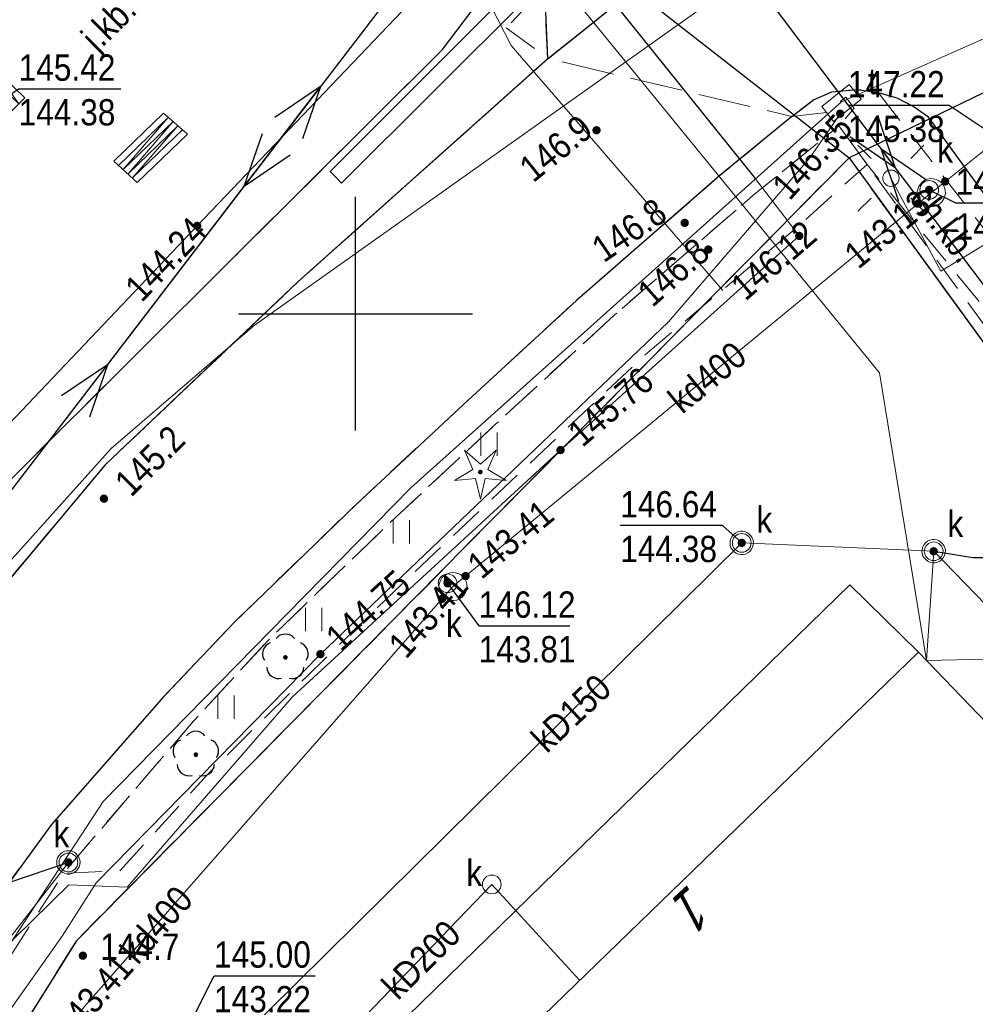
# Model space of a CAD drawing. Header units: metres. Extents: x 5548743 to 5556416, y 5707500 to 5714000.
# Tile 155 of 203: x 5554386 to 5554427, y 5710470 to 5710513. Entities that reach past the tile are written whole.
import ezdxf
from ezdxf.enums import TextEntityAlignment as Align

# ---------------------------------------------------------------- set-up
doc = ezdxf.new("R2010")
doc.units = ezdxf.units.M
doc.header["$MEASUREMENT"] = 0
for name, pattern in [('1.5_0.75', [2.25, 1.5, -0.75]), ('2.25_0.75', [3, 2.25, -0.75]), ('219-1000', [0]), ('suep_nn_1000', [0])]:
    doc.linetypes.add(name, pattern=pattern)
doc.layers.get('0').update_dxf_attribs({"color": 2, "linetype": 'CONTINUOUS', "lineweight": 5})
for name, color, linetype in [('218-kontur użytku gruntowego', 7, 'CONTINUOUS'), ('219-działka ewidencyjna', 7, 'CONTINUOUS'), ('238-Punkt adresowy budynku', 7, 'CONTINUOUS'), ('312-budynek ewidencyjny', 7, 'CONTINUOUS'), ('chodnik', 7, 'CONTINUOUS'), ('chodnik-Atr17', 7, 'CONTINUOUS'), ('drzewo iglaste', 7, 'CONTINUOUS'), ('drzewo liściaste', 7, 'CONTINUOUS'), ('inny obiekt trwale związany z budynkiem (powierzchnia)', 7, 'CONTINUOUS'), ('jezdnia', 7, 'CONTINUOUS'), ('jezdnia-Atr17', 7, 'CONTINUOUS'), ('komora podziemna', 7, 'CONTINUOUS'), ('krawężnik', 7, 'CONTINUOUS'), ('latarnia', 7, 'CONTINUOUS'), ('obudowa ochronna przewodu', 7, 'CONTINUOUS'), ('pikieta naturalna', 7, 'CONTINUOUS'), ('pikieta naturalna-Atr2', 7, 'CONTINUOUS'), ('przewód elektroenergetyczny niskiego napięcia', 7, 'CONTINUOUS'), ('przewód elektroenergetyczny podziemny', 7, 'CONTINUOUS'), ('przewód gazowy', 7, 'CONTINUOUS'), ('przewód kanalizacyjny', 7, 'CONTINUOUS'), ('przewód kanalizacyjny-Atr1', 7, 'CONTINUOUS'), ('przewód telekomunikacyjny podziemny', 7, 'CONTINUOUS'), ('przewód wodociągowy', 7, 'CONTINUOUS'), ('rzedna', 7, 'CONTINUOUS'), ('rzedna-Atr2', 7, 'CONTINUOUS'), ('rzedna-Atr3', 7, 'CONTINUOUS'), ('schody w ciągu komunikacyjnym', 7, 'CONTINUOUS'), ('studnia kanalizacyjna', 7, 'CONTINUOUS'), ('trawnik', 7, 'CONTINUOUS'), ('Wstawianie ramki sekcyjnej z opisem', 7, 'CONTINUOUS'), ('właz do komory lub kanału', 7, 'CONTINUOUS'), ('właz do komory lub kanału - okrągły', 7, 'CONTINUOUS'), ('właz do komory lub kanału - okrągły-Atr17', 7, 'CONTINUOUS'), ('właz do komory lub kanału-Atr17', 7, 'CONTINUOUS'), ('ściana oporowa (linia)', 7, 'CONTINUOUS')]:
    doc.layers.add(name, color=color, linetype=linetype)
doc.styles.get("Standard").update_dxf_attribs({"font": 'Working1250', "width": 0.75})
doc.linetypes.add('otdn_1000', pattern='A,7,0,[21,ksztalty.shx,S=0.7,R=0,X=0,Y=0]', length=7)

# ---------------------------------------------------------------- blocks, each defined once
blk = doc.blocks.new('US22')
at = {"color": 0, "linetype": 'Continuous', "lineweight": 0}
blk.add_circle((0, 0), 0.4, dxfattribs=at)
blk = doc.blocks.new('PW01')
at = {"linetype": 'Continuous', "lineweight": 13}
h = blk.add_hatch(color=0, dxfattribs=at)
edge = h.paths.add_edge_path()
edge.add_arc((0, 0), 0.18, 0, 360)
blk = doc.blocks.new('SUEP1')
at = {"color": 0, "linetype": 'Continuous'}
for p, q in [((7.5, 0), (5.25, 0.75)), ((22.5, 0), (20.25, 0.75)), ((0, 0), (7.5, 0)), ((7.5, 0), (5.25, -0.75)), ((7.5, 0), (22.5, 0)), ((22.5, 0), (20.25, -0.75))]:
    blk.add_line(p, q, dxfattribs=at)
blk = doc.blocks.new('TU04')
at = {"color": 0, "linetype": 'Continuous', "lineweight": 13}
for p, q in [((0, 0), (0, 1)), ((0.7, 0), (0.7, 1))]:
    blk.add_line(p, q, dxfattribs=at)
blk = doc.blocks.new('OP021')
at = {"linetype": 'Continuous', "lineweight": 13}
h = blk.add_hatch(color=0, dxfattribs=at)
edge = h.paths.add_edge_path()
edge.add_arc((0, 0), 0.1, 0, 360)
at = {"color": 0, "linetype": 'Continuous', "lineweight": -3}
for centre, start, end in [((0, 0.5), 38.316, 141.684), ((-0.476, 0.154), 110.388, 213.756), ((0.476, 0.154), 326.244, 69.612), ((-0.294, -0.404), 182.272, 285.64), ((0.294, -0.404), 254.36, 357.728), ((0.294, -0.404), 254.36, 357.728)]:
    blk.add_arc(centre, 0.5, start, end, dxfattribs=at)
blk = doc.blocks.new('OP011')
at = {"linetype": 'Continuous', "lineweight": 13}
h = blk.add_hatch(color=0, dxfattribs=at)
edge = h.paths.add_edge_path()
edge.add_arc((0, 0), 0.1, 0, 360)
at = {"color": 0, "linetype": 'Continuous', "lineweight": 13}
for p, q in [((-0.324, 0.105), (-0.679, 0.935)), ((-0.679, 0.935), (0, 0.341)), ((0, 0.341), (0.679, 0.935)), ((0.679, 0.935), (0.324, 0.105)), ((-1.099, -0.357), (-0.324, 0.105)), ((0.324, 0.105), (1.099, -0.357)), ((-0.2, -0.275), (-1.099, -0.357)), ((-0.2, -0.275), (0, -1.155)), ((0, -1.155), (0.2, -0.275)), ((1.099, -0.357), (0.2, -0.275))]:
    blk.add_line(p, q, dxfattribs=at)
blk = doc.blocks.new('SM01')
at = {"color": 0, "linetype": 'Continuous', "lineweight": 13}
for p, q in [((-0.848, 0.848), (-1.414, 1.414)), ((0.849, 0.848), (1.414, 1.414)), ((-0.848, -0.849), (-1.414, -1.414)), ((0.849, -0.849), (1.414, -1.414))]:
    blk.add_line(p, q, dxfattribs=at)
blk.add_circle((0, 0), 0.35, dxfattribs=at)
blk = doc.blocks.new('RAMKA1000K')
at = {"color": 0}
for p, q in [((0, 495), (0, 500)), ((0, 500), (5, 500)), ((795, 500), (800, 500)), ((800, 495), (800, 500)), ((0, 0), (0, 5)), ((800, 0), (800, 5)), ((0, 0), (5, 0)), ((795, 0), (800, 0))]:
    blk.add_line(p, q, dxfattribs=at)

msp = doc.modelspace()

# ---------------------------------------------------------------- linework, layer by layer
at = {"layer": '218-kontur użytku gruntowego', "color": 70, "linetype": '1.5_0.75', "lineweight": 18, "flags": 128}
for points in [[(5554408.21, 5710510.9), (5554407.95, 5710516.95)], [(5554407.95, 5710516.95), (5554408.21, 5710510.9)], [(5554397.54, 5710501.36), (5554408.21, 5710510.9)], [(5554408.21, 5710510.9), (5554397.54, 5710501.36)], [(5554421.11, 5710506.67), (5554401.49, 5710486.78)], [(5554401.49, 5710486.78), (5554421.11, 5710506.67)], [(5554441.48, 5710478.68), (5554421.11, 5710506.67)], [(5554421.11, 5710506.67), (5554441.48, 5710478.68)], [(5554389.3, 5710493.54), (5554397.54, 5710501.36)], [(5554397.54, 5710501.36), (5554389.3, 5710493.54)], [(5554381.69, 5710484.46), (5554389.3, 5710493.54)], [(5554389.3, 5710493.54), (5554381.69, 5710484.46)], [(5554401.49, 5710486.78), (5554388.06, 5710473.18)], [(5554388.06, 5710473.18), (5554401.49, 5710486.78)], [(5554388.06, 5710473.18), (5554386.01, 5710469.9)], [(5554386.01, 5710469.9), (5554388.06, 5710473.18)]]:
    msp.add_lwpolyline(points, dxfattribs=at)
at = {"layer": '219-działka ewidencyjna', "color": 94, "linetype": '219-1000', "lineweight": 30, "flags": 128}
for points in [[(5554407.95, 5710516.95), (5554408.21, 5710510.9)], [(5554407.95, 5710516.95), (5554421.11, 5710506.67)], [(5554436.97, 5710514.35), (5554421.11, 5710506.67)], [(5554408.21, 5710510.9), (5554397.54, 5710501.36)], [(5554421.11, 5710506.67), (5554401.49, 5710486.78)], [(5554421.11, 5710506.67), (5554441.48, 5710478.68)], [(5554397.54, 5710501.36), (5554389.3, 5710493.54)], [(5554389.3, 5710493.54), (5554381.69, 5710484.46)], [(5554401.49, 5710486.78), (5554388.06, 5710473.18)], [(5554388.06, 5710473.18), (5554386.01, 5710469.9)]]:
    msp.add_lwpolyline(points, dxfattribs=at)
at = {"layer": '312-budynek ewidencyjny', "color": 252, "linetype": 'Continuous', "lineweight": 35, "flags": 128}
for points in [[(5554404.37, 5710466.41), (5554424.08, 5710485.53)], [(5554424.08, 5710485.53), (5554441.35, 5710467.59)]]:
    msp.add_lwpolyline(points, dxfattribs=at)
at = {"layer": 'chodnik', "color": 252, "linetype": '1.5_0.75', "lineweight": 18, "flags": 128}
for points in [[(5554406.45, 5710512.23), (5554408.24, 5710510.92), (5554412.43, 5710514.29), (5554414.65, 5710515.66), (5554417.2, 5710517.18), (5554421.57, 5710519.67), (5554422.19, 5710520.04), (5554423.27, 5710523.12), (5554418.7, 5710520.56), (5554416.03, 5710519.11), (5554411.31, 5710516.24), (5554409.91, 5710515.28), (5554407.12, 5710512.93)], [(5554437.15, 5710490.55), (5554432.05, 5710496.98), (5554422.36, 5710509.47), (5554421.46, 5710509.6), (5554420.38, 5710509.5), (5554419.59, 5710509.15), (5554418.66, 5710508.44), (5554415.59, 5710505.91), (5554409.45, 5710500.57), (5554404.82, 5710496.31), (5554400.04, 5710491.86), (5554394.81, 5710486.8), (5554391.79, 5710483.61), (5554387, 5710478.15), (5554384.28, 5710474.43), (5554382.01, 5710470.84), (5554378.32, 5710464.72), (5554374.62, 5710458.51), (5554377.15, 5710457.63), (5554385.2, 5710472.46), (5554387.51, 5710476.07), (5554392.97, 5710482.46), (5554396.23, 5710486), (5554401.48, 5710491.07), (5554406.02, 5710495.3), (5554411.08, 5710499.95), (5554417, 5710505.06), (5554420.68, 5710508.04), (5554421.88, 5710506.39), (5554429.97, 5710496.48), (5554435.59, 5710489.39)]]:
    msp.add_lwpolyline(points, close=True, dxfattribs=at)
at = {"layer": 'inny obiekt trwale związany z budynkiem (powierzchnia)', "color": 252, "linetype": 'Continuous', "lineweight": 18, "flags": 128}
msp.add_lwpolyline([(5554424.08, 5710485.53), (5554421.14, 5710488.41), (5554399.38, 5710467.17), (5554417.21, 5710448.78), (5554419.49, 5710450.98), (5554404.37, 5710466.41)], close=True, dxfattribs=at)
at = {"layer": 'jezdnia', "color": 252, "linetype": '2.25_0.75', "lineweight": 18, "flags": 128}
for points in [[(5554412.43, 5710514.29), (5554408.24, 5710510.92), (5554418.66, 5710508.44), (5554419.59, 5710509.15), (5554420.38, 5710509.5), (5554421.46, 5710509.6), (5554422.36, 5710509.47), (5554423.16, 5710509.24), (5554423.89, 5710508.85), (5554424.46, 5710508.45), (5554428.69, 5710502.64), (5554439.05, 5710488.34), (5554439.27, 5710487.75), (5554439.32, 5710487.1), (5554439.14, 5710486.55), (5554438.1, 5710485.76), (5554437.65, 5710485.71), (5554436.85, 5710485.85), (5554441.68, 5710479.01), (5554444.19, 5710480.86), (5554442.45, 5710483.36), (5554443.47, 5710484.11), (5554467.28, 5710501.44), (5554488.48, 5710516.77), (5554505.22, 5710528.95), (5554521.64, 5710540.81), (5554534.16, 5710549.88), (5554542.28, 5710555.84), (5554542.73, 5710556.08), (5554548.69, 5710558.31), (5554550.14, 5710558.79), (5554550.8, 5710559.03), (5554551.51, 5710559.12), (5554552.37, 5710559.08), (5554553.78, 5710558.9), (5554554.78, 5710558.61), (5554555.64, 5710558.2), (5554556.75, 5710557.41), (5554557.27, 5710556.62), (5554557.72, 5710555.64), (5554562.19, 5710557.43), (5554562.14, 5710560.52), (5554558, 5710570.33), (5554557.22, 5710570.54), (5554556.66, 5710571.02), (5554556.14, 5710571.5), (5554555.73, 5710572.18), (5554551.34, 5710570.77), (5554551.5, 5710569.95), (5554551.48, 5710569.22), (5554551.26, 5710568.27), (5554550.9, 5710567.4), (5554550.49, 5710566.63), (5554550, 5710565.93), (5554549.32, 5710565.24), (5554547.89, 5710564.5), (5554545.11, 5710563.32), (5554541.28, 5710561.94), (5554534.34, 5710559.41), (5554531.12, 5710560.98), (5554521.77, 5710557.63), (5554514.14, 5710555.67), (5554512.15, 5710552.94), (5554509.31, 5710551.99), (5554508.96, 5710551.99), (5554508.15, 5710552.25), (5554507.64, 5710552.54), (5554506.95, 5710553.08), (5554506.33, 5710553.74), (5554505.62, 5710554.6), (5554504.27, 5710557.08), (5554503.76, 5710559.81), (5554500.07, 5710560.85), (5554495.64, 5710558.86), (5554496.41, 5710557.66), (5554496.92, 5710556.29), (5554497.23, 5710555.1), (5554497.4, 5710553.9), (5554497.47, 5710552.1), (5554497.29, 5710550.89), (5554497.03, 5710549.78), (5554496.59, 5710548.91), (5554496.04, 5710547.96), (5554495.73, 5710547.56), (5554494.8, 5710547.25), (5554491.67, 5710548.63), (5554486.93, 5710547.1), (5554485.39, 5710546.56), (5554480.26, 5710544.86), (5554478.27, 5710541.32), (5554476.06, 5710540.6), (5554472.16, 5710539.33), (5554470.22, 5710538.71), (5554468.48, 5710538.32), (5554467.02, 5710538.21), (5554465.68, 5710538.2), (5554464.68, 5710538.33), (5554463.62, 5710538.55), (5554462.32, 5710538.98), (5554460.78, 5710539.89), (5554459.64, 5710540.79), (5554459.04, 5710541.45), (5554456.35, 5710545.55), (5554450.55, 5710542.97), (5554450.88, 5710541.78), (5554451.08, 5710540.23), (5554451.01, 5710538.73), (5554450.66, 5710537.42), (5554450.07, 5710535.93), (5554449.39, 5710534.73), (5554448.6, 5710533.68), (5554447.4, 5710532.83), (5554442.88, 5710530.78), (5554440.1, 5710529.43), (5554437.5, 5710528.21), (5554433.01, 5710525.89), (5554428.59, 5710523.58), (5554424.16, 5710521.11), (5554422.19, 5710520.04), (5554421.57, 5710519.67), (5554417.2, 5710517.18), (5554414.65, 5710515.66)], [(5554349.2, 5710506.12), (5554347.79, 5710504.73), (5554345.62, 5710502.56), (5554346.13, 5710502.05), (5554355.97, 5710492.22), (5554356.42, 5710491.77), (5554357.25, 5710490.94), (5554357.4, 5710490.79), (5554370.91, 5710477.32), (5554371.36, 5710476.91), (5554371.82, 5710476.4), (5554372.76, 5710474.83), (5554373.11, 5710473.91), (5554373.2, 5710473.08), (5554373.16, 5710472.16), (5554372.84, 5710471.07), (5554380.83, 5710483.08), (5554379.04, 5710481.37), (5554377.53, 5710480.89), (5554376.56, 5710481.41), (5554376.24, 5710482.57), (5554376.67, 5710483.77), (5554377.63, 5710485.24), (5554385.64, 5710493.3), (5554395.08, 5710502.7), (5554403.72, 5710511.31), (5554405.02, 5710513.02), (5554405.93, 5710515.08), (5554406.37, 5710517.06), (5554406.48, 5710518.65), (5554406.24, 5710520.89), (5554405.58, 5710522.95), (5554404.65, 5710524.61), (5554403.44, 5710526.16), (5554392.39, 5710538.04), (5554372.75, 5710518.44), (5554376.17, 5710514.97), (5554392.24, 5710522.41), (5554393.4, 5710523.56), (5554394.6, 5710524.09), (5554396.56, 5710524.32), (5554398.18, 5710523.91), (5554399.68, 5710522.85), (5554400.57, 5710521.71), (5554401.15, 5710519.68), (5554400.75, 5710517.28), (5554399.29, 5710515.34), (5554392.24, 5710522.41), (5554376.17, 5710514.97), (5554372.41, 5710511.24), (5554366.42, 5710496.69), (5554373.52, 5710489.64), (5554373.15, 5710489.18), (5554371.8, 5710488.35), (5554370.28, 5710488.03), (5554368.28, 5710488.18), (5554366.06, 5710489.38), (5554365.07, 5710490.8), (5554364.6, 5710492.63), (5554364.77, 5710494.14), (5554365.27, 5710495.3), (5554365.72, 5710495.96), (5554366.42, 5710496.69), (5554372.41, 5710511.24), (5554368.95, 5710514.67), (5554354.7, 5710500.51), (5554353.45, 5710501.86)]]:
    msp.add_lwpolyline(points, close=True, dxfattribs=at)
at = {"layer": 'komora podziemna', "color": 34, "linetype": 'Continuous', "lineweight": 18, "flags": 128}
for points in [[(5554424.21, 5710504.75), (5554424.13, 5710504.85), (5554424.07, 5710504.96), (5554424.04, 5710505.08), (5554424.03, 5710505.2), (5554424.05, 5710505.33), (5554424.09, 5710505.44), (5554424.16, 5710505.55), (5554424.25, 5710505.64), (5554424.35, 5710505.71), (5554424.47, 5710505.76), (5554424.59, 5710505.78), (5554424.72, 5710505.77), (5554424.84, 5710505.74), (5554424.95, 5710505.69), (5554425.05, 5710505.61), (5554425.13, 5710505.51), (5554425.19, 5710505.4), (5554425.22, 5710505.28), (5554425.23, 5710505.16), (5554425.21, 5710505.03), (5554425.17, 5710504.92), (5554425.1, 5710504.81), (5554425.01, 5710504.72), (5554424.91, 5710504.65), (5554424.79, 5710504.6), (5554424.67, 5710504.58), (5554424.54, 5710504.59), (5554424.42, 5710504.62), (5554424.31, 5710504.67)], [(5554403.75, 5710487.9), (5554403.67, 5710488), (5554403.61, 5710488.11), (5554403.58, 5710488.23), (5554403.57, 5710488.35), (5554403.59, 5710488.48), (5554403.63, 5710488.59), (5554403.7, 5710488.7), (5554403.79, 5710488.79), (5554403.89, 5710488.86), (5554404.01, 5710488.91), (5554404.13, 5710488.93), (5554404.26, 5710488.92), (5554404.38, 5710488.89), (5554404.49, 5710488.84), (5554404.59, 5710488.76), (5554404.67, 5710488.66), (5554404.73, 5710488.55), (5554404.76, 5710488.43), (5554404.77, 5710488.31), (5554404.75, 5710488.18), (5554404.71, 5710488.07), (5554404.64, 5710487.96), (5554404.55, 5710487.87), (5554404.45, 5710487.8), (5554404.33, 5710487.75), (5554404.21, 5710487.73), (5554404.08, 5710487.74), (5554403.96, 5710487.77), (5554403.85, 5710487.82)]]:
    msp.add_lwpolyline(points, close=True, dxfattribs=at)
at = {"layer": 'krawężnik', "color": 252, "linetype": 'Continuous', "lineweight": 25, "flags": 128}
for points in [[(5554408.24, 5710510.92), (5554412.43, 5710514.29), (5554414.65, 5710515.66), (5554417.2, 5710517.18), (5554421.57, 5710519.67), (5554422.19, 5710520.04), (5554424.16, 5710521.11), (5554428.59, 5710523.58), (5554433.01, 5710525.89), (5554437.5, 5710528.21), (5554440.1, 5710529.43), (5554442.88, 5710530.78), (5554447.4, 5710532.83), (5554448.6, 5710533.68), (5554449.39, 5710534.73), (5554450.07, 5710535.93), (5554450.66, 5710537.42), (5554451.01, 5710538.73), (5554451.08, 5710540.23), (5554450.88, 5710541.78), (5554450.55, 5710542.97)], [(5554408.24, 5710510.92), (5554397.54, 5710501.36), (5554389.3, 5710493.54), (5554381.69, 5710484.46), (5554380.83, 5710483.08), (5554379.04, 5710481.37), (5554377.53, 5710480.89), (5554376.56, 5710481.41), (5554376.24, 5710482.57), (5554376.67, 5710483.77), (5554377.63, 5710485.24), (5554385.64, 5710493.3), (5554395.08, 5710502.7), (5554403.72, 5710511.31), (5554405.02, 5710513.02), (5554405.93, 5710515.08), (5554406.37, 5710517.06), (5554406.48, 5710518.65), (5554406.24, 5710520.89), (5554405.58, 5710522.95), (5554404.65, 5710524.61), (5554403.44, 5710526.16), (5554392.39, 5710538.04)], [(5554418.66, 5710508.44), (5554419.59, 5710509.15), (5554420.38, 5710509.5), (5554421.46, 5710509.6), (5554422.36, 5710509.47), (5554423.16, 5710509.24), (5554423.89, 5710508.85), (5554424.46, 5710508.45), (5554428.69, 5710502.64), (5554439.05, 5710488.34), (5554439.27, 5710487.75), (5554439.32, 5710487.1), (5554439.14, 5710486.55), (5554438.1, 5710485.76), (5554437.65, 5710485.71), (5554436.85, 5710485.85)], [(5554418.66, 5710508.44), (5554415.59, 5710505.91), (5554409.45, 5710500.57), (5554404.82, 5710496.31), (5554400.04, 5710491.86), (5554394.81, 5710486.8), (5554391.79, 5710483.61), (5554387, 5710478.15), (5554384.28, 5710474.43), (5554382.01, 5710470.84), (5554378.32, 5710464.72), (5554374.62, 5710458.51)]]:
    msp.add_lwpolyline(points, dxfattribs=at)
at = {"layer": 'obudowa ochronna przewodu', "color": 252, "linetype": 'Continuous', "lineweight": 25, "flags": 128}
msp.add_lwpolyline([(5554410.59, 5710513.89), (5554417.1, 5710505.78)], dxfattribs=at)
at = {"layer": 'przewód elektroenergetyczny niskiego napięcia', "color": 1, "linetype": 'suep_nn_1000', "lineweight": 18, "flags": 128}
for points in [[(5554436.01, 5710489.1), (5554409.56, 5710524.2)], [(5554384.83, 5710491.86), (5554408.92, 5710523.33)]]:
    msp.add_lwpolyline(points, dxfattribs=at)
at = {"layer": 'przewód elektroenergetyczny podziemny', "color": 1, "linetype": 'Continuous', "lineweight": 18, "flags": 128}
for points in [[(5554398.57, 5710534.4), (5554397.55, 5710533.28), (5554406.98, 5710522.49), (5554407.51, 5710521.08), (5554405.81, 5710513.14), (5554406.66, 5710511.48), (5554415.71, 5710501)], [(5554422.9, 5710505.8), (5554425.03, 5710501.82), (5554431.72, 5710505.88), (5554433.28, 5710503.64)]]:
    msp.add_lwpolyline(points, dxfattribs=at)
at = {"layer": 'przewód gazowy', "color": 40, "linetype": 'Continuous', "lineweight": 18, "flags": 128}
msp.add_lwpolyline([(5554410.59, 5710513.89), (5554417.1, 5710505.78), (5554418.98, 5710503.33), (5554408.77, 5710494.17), (5554397.3, 5710483.62), (5554390.23, 5710475.47), (5554387.74, 5710475.57), (5554382.25, 5710470.19), (5554381.89, 5710469.59), (5554379.76, 5710465.92), (5554374.92, 5710457.91), (5554375.1, 5710454.78), (5554369.7, 5710445.06), (5554365.71, 5710436.89), (5554359.24, 5710421.81), (5554357.52, 5710417.78), (5554355.4, 5710417.18), (5554346.37, 5710395.91), (5554343.35, 5710389.41), (5554328.97, 5710355.13), (5554316.62, 5710325.78), (5554312.25, 5710315.41), (5554305.98, 5710301.09)], dxfattribs=at)
msp.add_lwpolyline([(5554410.59, 5710513.89), (5554417.1, 5710505.78), (5554418.98, 5710503.33), (5554408.77, 5710494.17), (5554397.3, 5710483.62), (5554390.23, 5710475.47), (5554387.74, 5710475.57), (5554382.25, 5710470.19), (5554381.89, 5710469.59), (5554379.76, 5710465.92), (5554374.92, 5710457.91), (5554375.1, 5710454.78), (5554369.7, 5710445.06), (5554365.71, 5710436.89), (5554359.24, 5710421.81), (5554357.52, 5710417.78), (5554355.4, 5710417.18), (5554346.37, 5710395.91), (5554343.35, 5710389.41), (5554328.97, 5710355.13), (5554316.62, 5710325.78), (5554312.25, 5710315.41), (5554305.98, 5710301.09)], dxfattribs=at)
at = {"layer": 'przewód kanalizacyjny', "color": 34, "linetype": 'Continuous', "lineweight": 18, "flags": 128}
for points in [[(5554379.66, 5710459.07), (5554386.69, 5710468.4), (5554404.17, 5710488.33), (5554424.63, 5710505.18), (5554427.48, 5710507.46)], [(5554424.73, 5710489.84), (5554416.52, 5710490.2), (5554392.43, 5710466.37), (5554390.6, 5710460.46), (5554392.85, 5710461.26), (5554392.44, 5710459.45), (5554379.66, 5710459.07)], [(5554424.73, 5710489.84), (5554424.43, 5710485.17)], [(5554424.73, 5710489.84), (5554442.08, 5710471.95), (5554441.35, 5710467.59)], [(5554374.9, 5710460.04), (5554387.72, 5710476.53)], [(5554409.59, 5710471.48), (5554405.83, 5710475.59), (5554397.19, 5710466.6)]]:
    msp.add_lwpolyline(points, dxfattribs=at)
at = {"layer": 'przewód telekomunikacyjny podziemny', "color": 30, "linetype": 'Continuous', "lineweight": 18, "flags": 128}
for points in [[(5554374.01, 5710454.75), (5554369.95, 5710464.56), (5554368.86, 5710465.36), (5554380.31, 5710483.95), (5554389.55, 5710494.24), (5554395.67, 5710499.5), (5554427.9, 5710522.38), (5554455.78, 5710532.81), (5554483.92, 5710541.5), (5554524.38, 5710553.96), (5554539.21, 5710559.79), (5554555.97, 5710566.98), (5554585.2, 5710580.72), (5554598.19, 5710584.52), (5554607.28, 5710586.33), (5554615.01, 5710584.66), (5554643.84, 5710573.06)], [(5554374.01, 5710454.75), (5554382.04, 5710468.19), (5554389.21, 5710479.14), (5554397.08, 5710487.16), (5554402.37, 5710492.55), (5554420.79, 5710509.07), (5554435.86, 5710515.77)], [(5554384.65, 5710414.72), (5554386.49, 5710426.41), (5554368.03, 5710440.38), (5554378.54, 5710458.17), (5554378.33, 5710460.48), (5554387.46, 5710473.38), (5554388.91, 5710475.65), (5554398.5, 5710485.44), (5554413.39, 5710499.66), (5554419.43, 5710506.67), (5554420.73, 5710508.56)]]:
    msp.add_lwpolyline(points, dxfattribs=at)
at = {"layer": 'przewód wodociągowy', "color": 5, "linetype": 'Continuous', "lineweight": 18, "flags": 128}
for points in [[(5554415.76, 5710525.14), (5554414.2, 5710524.11), (5554410.14, 5710521.49), (5554393.23, 5710503.76), (5554370.94, 5710480.31)], [(5554407.8, 5710515.4), (5554422.42, 5710497.47), (5554424.43, 5710485.17)], [(5554453.7, 5710469.52), (5554449.63, 5710470.11), (5554440.67, 5710481.89), (5554434.75, 5710485.4), (5554424.43, 5710485.17)]]:
    msp.add_lwpolyline(points, dxfattribs=at)
at = {"layer": 'rzedna-Atr2', "color": 252, "flags": 128}
for points in [[(5554382.48, 5710507.42), (5554385.59, 5710509.62), (5554389.968, 5710509.62)], [(5554427.32, 5710507.63), (5554425.39, 5710508.91), (5554421.059, 5710508.91)], [(5554424.54, 5710505.3), (5554425.67, 5710504.74), (5554430.008, 5710504.74)], [(5554416.52, 5710490.2), (5554415.7, 5710490.94), (5554411.322, 5710490.94)], [(5554424.73, 5710489.84), (5554426.4, 5710489.58), (5554430.778, 5710489.58)], [(5554403.94, 5710488.47), (5554405.27, 5710486.65), (5554409.162, 5710486.65)], [(5554387.72, 5710476.53), (5554385.16, 5710475.65), (5554380.829, 5710475.65)], [(5554392.57, 5710468.93), (5554393.95, 5710471.68), (5554398.281, 5710471.68)]]:
    msp.add_lwpolyline(points, dxfattribs=at)
at = {"layer": 'schody w ciągu komunikacyjnym', "color": 252, "linetype": 'Continuous', "lineweight": 18, "flags": 128}
for points in [[(5554383.09, 5710509.32), (5554384.52, 5710507.92), (5554383.35, 5710509.58), (5554384.79, 5710508.19), (5554383.62, 5710509.84), (5554385.06, 5710508.46), (5554383.88, 5710510.1), (5554385.32, 5710508.71), (5554384.14, 5710510.36), (5554385.6, 5710508.98), (5554384.41, 5710510.62), (5554385.86, 5710509.24), (5554385.86, 5710509.24), (5554384.26, 5710507.66), (5554384.26, 5710507.66), (5554382.82, 5710509.05), (5554382.82, 5710509.05), (5554384.41, 5710510.62)], [(5554389.87, 5710506.34), (5554391.99, 5710508.4), (5554390.06, 5710506.17), (5554392.2, 5710508.23), (5554390.27, 5710505.98), (5554392.4, 5710508.04), (5554390.46, 5710505.81), (5554392.6, 5710507.87), (5554392.81, 5710507.69), (5554390.66, 5710505.62), (5554390.66, 5710505.62), (5554389.67, 5710506.53), (5554389.67, 5710506.53), (5554391.79, 5710508.58), (5554391.79, 5710508.58), (5554392.81, 5710507.69)]]:
    msp.add_lwpolyline(points, dxfattribs=at)
at = {"layer": 'studnia kanalizacyjna', "color": 34, "linetype": 'Continuous', "lineweight": 18, "flags": 128}
for points in [[(5554416.02, 5710490.19), (5554416.03, 5710490.29), (5554416.05, 5710490.39), (5554416.11, 5710490.48), (5554416.18, 5710490.56), (5554416.26, 5710490.62), (5554416.36, 5710490.67), (5554416.46, 5710490.7), (5554416.56, 5710490.7), (5554416.66, 5710490.68), (5554416.76, 5710490.63), (5554416.84, 5710490.57), (5554416.91, 5710490.5), (5554416.97, 5710490.41), (5554417.01, 5710490.31), (5554417.02, 5710490.21), (5554417.01, 5710490.11), (5554416.98, 5710490.01), (5554416.92, 5710489.92), (5554416.86, 5710489.83), (5554416.78, 5710489.77), (5554416.68, 5710489.72), (5554416.58, 5710489.7), (5554416.48, 5710489.7), (5554416.38, 5710489.71), (5554416.28, 5710489.76), (5554416.2, 5710489.82), (5554416.12, 5710489.9), (5554416.06, 5710489.99), (5554416.03, 5710490.09)], [(5554425.23, 5710489.86), (5554425.22, 5710489.76), (5554425.19, 5710489.66), (5554425.14, 5710489.56), (5554425.07, 5710489.48), (5554424.99, 5710489.42), (5554424.89, 5710489.37), (5554424.79, 5710489.35), (5554424.69, 5710489.34), (5554424.59, 5710489.36), (5554424.49, 5710489.41), (5554424.41, 5710489.47), (5554424.34, 5710489.55), (5554424.27, 5710489.63), (5554424.24, 5710489.73), (5554424.23, 5710489.83), (5554424.24, 5710489.93), (5554424.26, 5710490.03), (5554424.32, 5710490.13), (5554424.39, 5710490.21), (5554424.47, 5710490.27), (5554424.57, 5710490.32), (5554424.67, 5710490.34), (5554424.77, 5710490.35), (5554424.87, 5710490.33), (5554424.97, 5710490.28), (5554425.05, 5710490.22), (5554425.12, 5710490.14), (5554425.18, 5710490.06), (5554425.22, 5710489.96)], [(5554387.86, 5710477.02), (5554387.96, 5710476.97), (5554388.04, 5710476.91), (5554388.11, 5710476.83), (5554388.17, 5710476.74), (5554388.21, 5710476.64), (5554388.22, 5710476.54), (5554388.21, 5710476.44), (5554388.18, 5710476.34), (5554388.13, 5710476.25), (5554388.06, 5710476.17), (5554387.98, 5710476.11), (5554387.88, 5710476.06), (5554387.78, 5710476.03), (5554387.68, 5710476.03), (5554387.58, 5710476.05), (5554387.48, 5710476.1), (5554387.4, 5710476.16), (5554387.33, 5710476.23), (5554387.26, 5710476.32), (5554387.23, 5710476.42), (5554387.22, 5710476.52), (5554387.23, 5710476.62), (5554387.25, 5710476.72), (5554387.31, 5710476.81), (5554387.38, 5710476.9), (5554387.46, 5710476.96), (5554387.56, 5710477.01), (5554387.66, 5710477.03), (5554387.76, 5710477.03)]]:
    msp.add_lwpolyline(points, close=True, dxfattribs=at)
at = {"layer": 'trawnik', "color": 252, "linetype": '1.5_0.75', "lineweight": 18, "flags": 128}
for points in [[(5554418.66, 5710508.44), (5554420.17, 5710508.62), (5554420.97, 5710509.27), (5554421.33, 5710508.79), (5554420.68, 5710508.04), (5554421.88, 5710506.39), (5554436.85, 5710485.85), (5554437.65, 5710485.71), (5554438.1, 5710485.76), (5554439.14, 5710486.55), (5554439.32, 5710487.1), (5554439.27, 5710487.75), (5554439.05, 5710488.34), (5554428.69, 5710502.64), (5554424.46, 5710508.45), (5554423.89, 5710508.85), (5554423.16, 5710509.24), (5554422.36, 5710509.47), (5554421.46, 5710509.6), (5554420.38, 5710509.5), (5554419.59, 5710509.15)], [(5554411.08, 5710499.95), (5554406.02, 5710495.3), (5554401.48, 5710491.07), (5554396.23, 5710486), (5554392.97, 5710482.46), (5554387.51, 5710476.07), (5554389.92, 5710476.17), (5554393.68, 5710480.3), (5554397.9, 5710484.47), (5554402.15, 5710488.6), (5554412.5, 5710498.35), (5554418.61, 5710503.46), (5554421.88, 5710506.39), (5554420.68, 5710508.04), (5554417, 5710505.06)]]:
    msp.add_lwpolyline(points, close=True, dxfattribs=at)
at = {"layer": 'właz do komory lub kanału', "color": 252, "linetype": 'Continuous', "lineweight": 18, "flags": 128}
msp.add_lwpolyline([(5554419.94, 5710508.86), (5554421.12, 5710509.81), (5554421.63, 5710509.18), (5554420.45, 5710508.23)], close=True, dxfattribs=at)
at = {"layer": 'ściana oporowa (linia)', "color": 252, "linetype": 'otdn_1000'}
msp.add_line((5554406.684, 5710513.859), (5554398.913, 5710506.087), dxfattribs=at)
at = {"layer": 'ściana oporowa (linia)', "color": 252}
msp.add_line((5554407.336, 5710513.521), (5554399.407, 5710505.593), dxfattribs=at)
at = {"layer": 'ściana oporowa (linia)', "color": 252, "linetype": 'Continuous'}
for p, q in [((5554399.16, 5710505.84), (5554398.913, 5710506.087)), ((5554399.407, 5710505.593), (5554399.16, 5710505.84))]:
    msp.add_line(p, q, dxfattribs=at)

# ---------------------------------------------------------------- block references
at = {"layer": 'drzewo iglaste', "color": 94, "linetype": 'Continuous', "lineweight": 18}
msp.add_blockref('OP011', (5554405.34, 5710493.23), dxfattribs=at)
at = {"layer": 'drzewo liściaste', "color": 3, "linetype": 'Continuous', "lineweight": 18}
for p in [(5554397, 5710485.3), (5554393.17, 5710481.14)]:
    msp.add_blockref('OP021', p, dxfattribs=at)
at = {"layer": 'latarnia', "color": 252, "linetype": 'Continuous', "lineweight": 18}
msp.add_blockref('SM01', (5554422.9, 5710505.8), dxfattribs=at)
at = {"layer": 'pikieta naturalna', "color": 252, "linetype": 'Continuous', "lineweight": 13}
for p in [(5554410.31, 5710507.85), (5554414.08, 5710503.89), (5554415.09, 5710502.75), (5554389.24, 5710492.09), (5554388.34, 5710472.54)]:
    msp.add_blockref('PW01', p, dxfattribs=at)
at = {"layer": 'przewód elektroenergetyczny niskiego napięcia', "color": 1, "linetype": 'Continuous', "lineweight": 18}
for p, rotation in [((5554409.56, 5710524.2), 307), ((5554408.92, 5710523.33), 232.566), ((5554384.83, 5710491.86), 52.566), ((5554436.01, 5710489.1), 127)]:
    msp.add_blockref('SUEP1', p, dxfattribs=dict(at, rotation=rotation))
at = {"layer": 'rzedna', "color": 30, "linetype": 'Continuous', "lineweight": 18}
for p in [(5554420.73, 5710508.56), (5554398.5, 5710485.44)]:
    msp.add_blockref('PW01', p, dxfattribs=at)
at = {"layer": 'rzedna', "color": 252, "linetype": 'Continuous', "lineweight": 18}
for p in [(5554425.22, 5710505.66), (5554424.54, 5710505.3), (5554424.08, 5710504.72), (5554404.71, 5710488.78), (5554403.94, 5710488.47), (5554403.7, 5710487.8)]:
    msp.add_blockref('PW01', p, dxfattribs=at)
at = {"layer": 'rzedna', "color": 5, "linetype": 'Continuous', "lineweight": 18}
msp.add_blockref('PW01', (5554393.23, 5710503.76), dxfattribs=at)
at = {"layer": 'rzedna', "color": 40, "linetype": 'Continuous', "lineweight": 18}
for p in [(5554418.98, 5710503.33), (5554418.98, 5710503.33), (5554408.77, 5710494.17), (5554408.77, 5710494.17)]:
    msp.add_blockref('PW01', p, dxfattribs=at)
at = {"layer": 'rzedna', "color": 34, "linetype": 'Continuous', "lineweight": 18}
for p in [(5554416.52, 5710490.2), (5554424.73, 5710489.84), (5554387.72, 5710476.53)]:
    msp.add_blockref('PW01', p, dxfattribs=at)
at = {"layer": 'trawnik', "color": 252, "linetype": 'Continuous', "lineweight": 18}
for p in [(5554405.359, 5710493.919), (5554401.609, 5710490.169), (5554397.859, 5710486.419), (5554394.109, 5710482.669)]:
    msp.add_blockref('TU04', p, dxfattribs=at)
at = {"layer": 'Wstawianie ramki sekcyjnej z opisem', "color": 8, "linetype": 'Continuous', "lineweight": 5}
for p in [(5553600, 5710500), (5553600, 5710500), (5553600, 5710500), (5553600, 5710500), (5554400, 5710500), (5554400, 5710500), (5554400, 5710500), (5554400, 5710500), (5553600, 5710000), (5553600, 5710000), (5553600, 5710000), (5553600, 5710000), (5554400, 5710000), (5554400, 5710000), (5554400, 5710000), (5554400, 5710000)]:
    msp.add_blockref('RAMKA1000K', p, dxfattribs=at)
at = {"layer": 'właz do komory lub kanału - okrągły', "color": 252, "linetype": 'Continuous', "lineweight": 18}
for p in [(5554424.54, 5710505.3), (5554416.52, 5710490.2), (5554424.73, 5710489.84), (5554403.94, 5710488.47), (5554387.72, 5710476.53), (5554405.83, 5710475.59)]:
    msp.add_blockref('US22', p, dxfattribs=at)

# ---------------------------------------------------------------- texts
at = {"layer": '238-Punkt adresowy budynku', "color": 252, "linetype": 'Continuous', "lineweight": 18, "oblique": 15, "width": 0.79}
msp.add_text('1', height=1.8, rotation=222.812, dxfattribs=at).set_placement((5554413.89, 5710475.29), align=Align.CENTER)
at = {"layer": 'chodnik-Atr17', "color": 252, "width": 0.9}
msp.add_text('ch.kb.', height=1.125, rotation=307.38, dxfattribs=at).set_placement((5554423.64, 5710504.94))
at = {"layer": 'jezdnia-Atr17', "color": 252, "width": 0.9}
msp.add_text('j.kb.', height=1.125, rotation=44.771, dxfattribs=at).set_placement((5554389.44, 5710512.43), align=Align.MIDDLE_CENTER)
at = {"layer": 'pikieta naturalna-Atr2', "color": 252, "width": 0.9}
for s, rotation, p in [('146.9', 38.829, (5554407.6, 5710505.58)), ('146.8', 34.359, (5554410.62, 5710502.16)), ('146.8', 41.496, (5554412.7, 5710500.24)), ('145.2', 45, (5554390.4, 5710492.12))]:
    msp.add_text(s, height=1.125, rotation=rotation, dxfattribs=at).set_placement(p)
msp.add_text('144.7', height=1.125, dxfattribs=at).set_placement((5554389.08, 5710472.36))
at = {"layer": 'przewód kanalizacyjny-Atr1', "color": 34, "width": 0.9}
for s, rotation, p in [('kd400', 39.473, (5554413.62, 5710496.11)), ('kD150', 43.385, (5554407.8, 5710481.57)), ('kd400', 48.747, (5554390.27, 5710472.48)), ('kD200', 44.837, (5554401.42, 5710470.99))]:
    msp.add_text(s, height=1.125, rotation=rotation, dxfattribs=at).set_placement(p, align=Align.MIDDLE_LEFT)
at = {"layer": 'rzedna-Atr2', "color": 34, "width": 0.9}
for s, p in [('145.42', (5554385.59, 5710509.631)), ('146.64', (5554411.322, 5710490.951))]:
    msp.add_text(s, height=1.125, dxfattribs=at).set_placement(p, align=Align.BOTTOM_LEFT)
at = {"layer": 'rzedna-Atr2', "color": 252, "width": 0.9}
for s, p in [('147.22', (5554421.059, 5710508.921)), ('147.27', (5554425.67, 5710504.751)), ('146.12', (5554405.27, 5710486.661)), ('145.00', (5554393.95, 5710471.691))]:
    msp.add_text(s, height=1.125, dxfattribs=at).set_placement(p, align=Align.BOTTOM_LEFT)
at = {"layer": 'rzedna-Atr2', "color": 30, "width": 0.9}
for s, rotation, p in [('146.35', 47.934, (5554418.15, 5710505.18)), ('144.75', 42.362, (5554399, 5710485.92))]:
    msp.add_text(s, height=1.125, rotation=rotation, dxfattribs=at).set_placement(p, align=Align.MIDDLE_LEFT)
at = {"layer": 'rzedna-Atr2', "color": 252, "width": 0.9}
for s, rotation, p in [('143.13', 39.473, (5554421.15, 5710502.31)), ('143.41', 39.473, (5554405.03, 5710489.04)), ('143.41', 48.747, (5554401.74, 5710485.56)), ('143.41', 48.747, (5554387.42, 5710469.23))]:
    msp.add_text(s, height=1.125, rotation=rotation, dxfattribs=at).set_placement(p, align=Align.MIDDLE_LEFT)
at = {"layer": 'rzedna-Atr2', "color": 5, "width": 0.9}
msp.add_text('144.24', height=1.125, rotation=46.455, dxfattribs=at).set_placement((5554391.88, 5710502.34), align=Align.MIDDLE_CENTER)
at = {"layer": 'rzedna-Atr2', "color": 40, "width": 0.9}
for s, p in [('146.12', (5554416.31, 5710500.94)), ('145.76', (5554409.34, 5710494.68))]:
    msp.add_text(s, height=1.125, rotation=40.592, dxfattribs=at).set_placement(p, align=Align.MIDDLE_LEFT)
at = {"layer": 'rzedna-Atr3', "color": 34, "width": 0.9}
for p in [(5554385.59, 5710507.719), (5554411.322, 5710489.039)]:
    msp.add_text('144.38', height=1.125, dxfattribs=at).set_placement(p, align=Align.BOTTOM_LEFT)
at = {"layer": 'rzedna-Atr3', "color": 252, "width": 0.9}
for s, p in [('145.38', (5554421.059, 5710507.009)), ('144.13', (5554425.67, 5710502.839)), ('143.81', (5554405.27, 5710484.749)), ('143.22', (5554393.95, 5710469.779))]:
    msp.add_text(s, height=1.125, dxfattribs=at).set_placement(p, align=Align.BOTTOM_LEFT)
at = {"layer": 'właz do komory lub kanału - okrągły-Atr17', "color": 252, "width": 0.9}
for p in [(5554424.88, 5710506.47), (5554417.15, 5710490.63), (5554425.32, 5710490.45), (5554403.87, 5710486.18), (5554387.08, 5710477.18), (5554404.74, 5710475.52)]:
    msp.add_text('k', height=1.125, dxfattribs=at).set_placement(p)
at = {"layer": 'właz do komory lub kanału-Atr17', "color": 252, "width": 0.9}
msp.add_text('t', height=1.125, dxfattribs=at).set_placement((5554421.92, 5710509.39))

doc.saveas('drawing.dxf')
